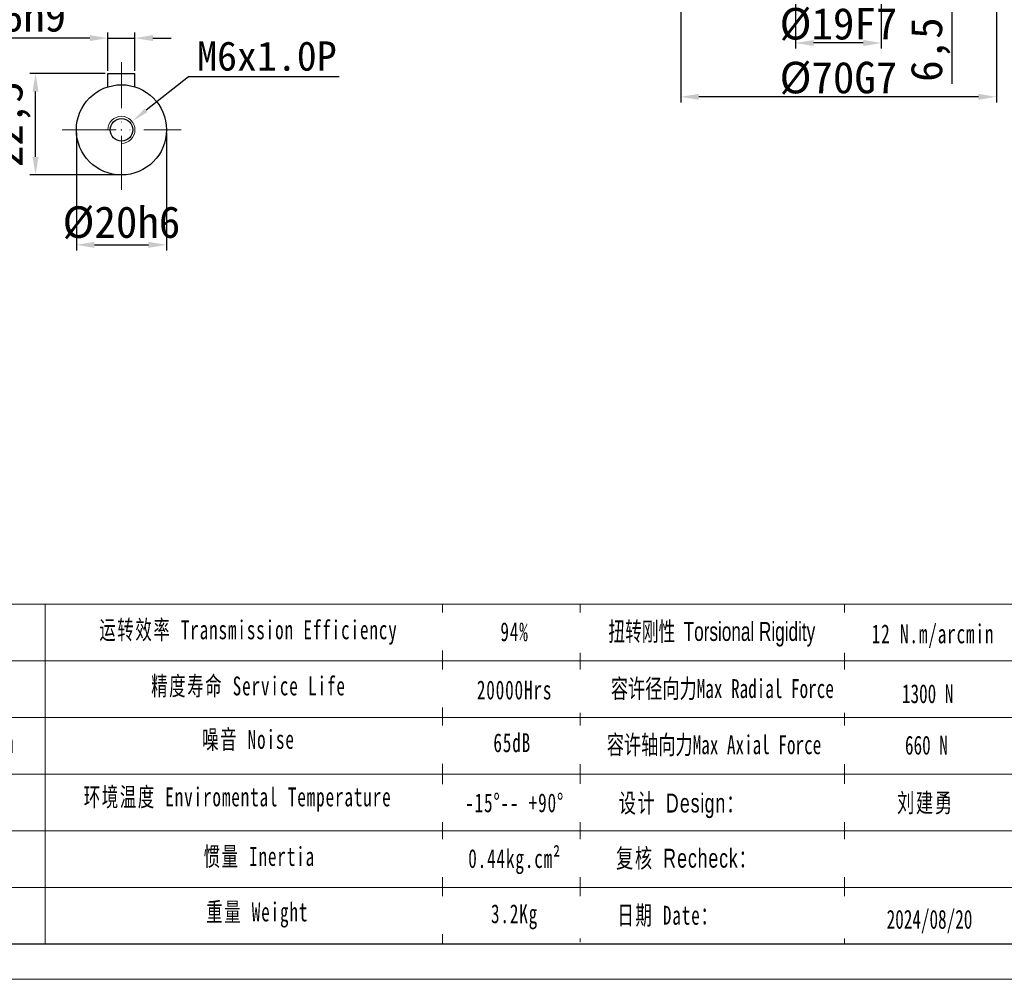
# Model space of a CAD drawing. Header units: millimetres. Extents: x 7426 to 8085, y -867 to -401.
# Tile 2 of 7: x 7653 to 7871, y -867 to -654. Entities that reach past the tile are written whole.
import ezdxf

# ---------------------------------------------------------------- set-up
doc = ezdxf.new("R2010")
doc.units = ezdxf.units.MM
doc.header["$PDSIZE"] = -5
doc.linetypes.add('ACAD_ISO10W100', pattern=[18, 12, -3, 0, -3])
doc.layers.get('0').update_dxf_attribs({"lineweight": 18})
doc.layers.get('Defpoints').update_dxf_attribs({"lineweight": 18})
for name, color, linetype, lineweight in [('SLD-0', 7, 'Continuous', 18), ('中心线层', 7, 'ACAD_ISO10W100', 0), ('图框_外框线', 7, 'Continuous', 18), ('尺寸线层', 3, 'Continuous', 18), ('粗实线', 7, 'Continuous', 40), ('细实线', 7, 'Continuous', 18)]:
    doc.layers.add(name, color=color, linetype=linetype, lineweight=lineweight)
doc.styles.add('工程字', font='txt')
doc.styles.add('标准', font='txt', dxfattribs={"width": 0.667})
doc.dimstyles.new('DIMSTYLE_17', dxfattribs={"dimtxt": 8, "dimasz": 12, "dimexe": 0.18, "dimexo": 0.0625, "dimgap": 0.09, "dimtad": 1, "dimtih": 1, "dimtoh": 1, "dimdec": 3, "dimdsep": 46, "dimtxsty": 'Standard', "dimblk": '_CAXARROW', "dimcen": 0.09, "dimdle": 24, "dimadec": 0, "dimazin": 0, "dimtfac": 0.7, "dimtdec": 3, "dimtofl": 0, "dimtmove": 0, "dimatfit": 3, "dimfxl": 1, "dimtolj": 1, "dimarcsym": 0})
doc.dimstyles.new('ISO-25', dxfattribs={"dimtxt": 7, "dimasz": 4, "dimexe": 1.25, "dimexo": 0.625, "dimtad": 1, "dimtxsty": '工程字', "dimcen": 2, "dimdle": 8, "dimadec": 0, "dimazin": 0, "dimtfac": 1, "dimtmove": 0, "dimatfit": 3, "dimfxl": 1, "dimarcsym": 0})

# ---------------------------------------------------------------- blocks, each defined once
blk = doc.blocks.new('*D83')
at = {"layer": 'Defpoints', "color": 0}
for p in [(7665.7, -678.38), (7685.7, -678.38), (7685.7, -703.88)]:
    blk.add_point(p, dxfattribs=at)
at = {"layer": '尺寸线层', "color": 0, "lineweight": -2}
for p, q in [((7665.7, -679.01), (7665.7, -705.13)), ((7685.7, -679.01), (7685.7, -705.13)), ((7669.7, -703.88), (7681.7, -703.88))]:
    blk.add_line(p, q, dxfattribs=at)
at = {"layer": '尺寸线层', "color": 0}
for points in [[(7669.7, -703.21), (7669.7, -704.55), (7665.7, -703.88)], [(7681.7, -704.55), (7681.7, -703.21), (7685.7, -703.88)]]:
    blk.add_solid(points, dxfattribs=at)
at = {"layer": '尺寸线层', "color": 0, "insert": (7675.7, -698.98), "char_height": 7, "attachment_point": 5, "style": '工程字'}
blk.add_mtext('%%C20h6', dxfattribs=at)
blk = doc.blocks.new('*D84')
at = {"layer": 'Defpoints', "color": 0}
for p in [(7656.66, -665.88), (7672.7, -665.88), (7675.7, -688.38)]:
    blk.add_point(p, dxfattribs=at)
at = {"layer": '尺寸线层', "color": 0, "lineweight": -2}
for p, q in [((7672.08, -665.88), (7655.41, -665.88)), ((7656.66, -684.38), (7656.66, -669.88)), ((7675.08, -688.38), (7655.41, -688.38))]:
    blk.add_line(p, q, dxfattribs=at)
at = {"layer": '尺寸线层', "color": 0}
for points in [[(7657.32, -669.88), (7655.99, -669.88), (7656.66, -665.88)], [(7655.99, -684.38), (7657.32, -684.38), (7656.66, -688.38)]]:
    blk.add_solid(points, dxfattribs=at)
at = {"layer": '尺寸线层', "color": 0, "insert": (7651.17, -677.13), "char_height": 7, "attachment_point": 5, "rotation": 90, "style": '工程字'}
blk.add_mtext('22,5', dxfattribs=at)
blk = doc.blocks.new('*D85')
at = {"layer": 'Defpoints', "color": 0}
for p in [(7678.7, -658.04), (7672.7, -665.88), (7678.7, -665.88)]:
    blk.add_point(p, dxfattribs=at)
at = {"layer": '尺寸线层', "color": 0, "lineweight": -2}
for p, q in [((7672.7, -665.26), (7672.7, -656.79)), ((7678.7, -665.26), (7678.7, -656.79)), ((7668.7, -658.04), (7647.9, -658.04)), ((7672.7, -658.04), (7678.7, -658.04)), ((7682.7, -658.04), (7686.7, -658.04))]:
    blk.add_line(p, q, dxfattribs=at)
at = {"layer": '尺寸线层', "color": 0}
for points in [[(7668.7, -658.7), (7668.7, -657.37), (7672.7, -658.04)], [(7682.7, -657.37), (7682.7, -658.7), (7678.7, -658.04)]]:
    blk.add_solid(points, dxfattribs=at)
at = {"layer": '尺寸线层', "color": 0, "insert": (7656.3, -653.14), "char_height": 7, "attachment_point": 5, "style": '工程字'}
blk.add_mtext('6h9', dxfattribs=at)
blk = doc.blocks.new('_CAXARROW')
blk.add_hatch(color=0).paths.add_polyline_path([(0, 0), (-1, 0.125), (-1, -0.125)], flags=0)
blk = doc.blocks.new('*D86')
at = {"layer": 'Defpoints', "color": 0}
for p in [(7678.05, -676.52), (7673.35, -680.24)]:
    blk.add_point(p, dxfattribs=at)
at = {"layer": '尺寸线层', "color": 0, "linetype": 'ByBlock', "lineweight": -2}
for p, q in [((7690.61, -666.61), (7681.19, -674.04)), ((7724.01, -666.61), (7690.61, -666.61)), ((7675.61, -678.38), (7675.79, -678.38)), ((7675.7, -678.47), (7675.7, -678.29))]:
    blk.add_line(p, q, dxfattribs=at)
at = {"layer": '尺寸线层', "color": 0, "lineweight": -2, "xscale": 4, "yscale": 4, "zscale": 4, "rotation": 218.3101523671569}
blk.add_blockref('_CAXARROW', (7678.05, -676.52), dxfattribs=at)
at = {"layer": '尺寸线层', "color": 0, "insert": (7707.96, -662.06), "char_height": 6.5, "attachment_point": 5, "style": '工程字'}
blk.add_mtext('\\A1;\\A1;M6x1.0P', dxfattribs=at)
blk = doc.blocks.new('_FILLED')
at = {"linetype": 'ByBlock'}
blk.add_hatch(color=0, dxfattribs=at).paths.add_polyline_path([(0, 0), (-1, 0.133), (-1, -0.133)], flags=0)
blk = doc.blocks.new('*D100')
at = {"layer": 'Defpoints', "color": 0}
for p in [(7799.73, -645.01), (7869.73, -644.51), (7799.73, -671.06)]:
    blk.add_point(p, dxfattribs=at)
at = {"layer": '尺寸线层', "color": 0, "lineweight": -2}
for p, q in [((7799.73, -645.63), (7799.73, -672.31)), ((7869.73, -645.13), (7869.73, -672.31)), ((7865.73, -671.06), (7803.73, -671.06))]:
    blk.add_line(p, q, dxfattribs=at)
at = {"layer": '尺寸线层', "color": 0}
for points in [[(7803.73, -670.4), (7803.73, -671.73), (7799.73, -671.06)], [(7865.73, -671.73), (7865.73, -670.4), (7869.73, -671.06)]]:
    blk.add_solid(points, dxfattribs=at)
at = {"layer": '尺寸线层', "color": 0, "insert": (7834.71, -666.94), "char_height": 7, "attachment_point": 5, "style": '工程字'}
blk.add_mtext('%%C70G7', dxfattribs=at)
blk = doc.blocks.new('*D101')
at = {"layer": 'Defpoints', "color": 0}
for p in [(7825.21, -633.01), (7844.21, -633.51), (7825.21, -659.12)]:
    blk.add_point(p, dxfattribs=at)
at = {"layer": '尺寸线层', "color": 0, "lineweight": -2}
for p, q in [((7825.21, -633.63), (7825.21, -660.37)), ((7844.21, -634.13), (7844.21, -660.37)), ((7840.21, -659.12), (7829.21, -659.12))]:
    blk.add_line(p, q, dxfattribs=at)
at = {"layer": '尺寸线层', "color": 0}
for points in [[(7829.21, -658.46), (7829.21, -659.79), (7825.21, -659.12)], [(7840.21, -659.79), (7840.21, -658.46), (7844.21, -659.12)]]:
    blk.add_solid(points, dxfattribs=at)
at = {"layer": '尺寸线层', "color": 0, "insert": (7834.71, -655), "char_height": 7, "attachment_point": 5, "style": '工程字'}
blk.add_mtext('%%C19F7', dxfattribs=at)
blk = doc.blocks.new('*D103')
at = {"layer": 'Defpoints', "color": 0}
for p in [(7856.49, -638.51), (7859.83, -645.01), (7869.77, -645.01)]:
    blk.add_point(p, dxfattribs=at)
at = {"layer": '尺寸线层', "color": 0, "lineweight": -2}
for p, q in [((7859.83, -634.51), (7859.83, -630.51)), ((7857.11, -638.51), (7861.08, -638.51)), ((7859.83, -638.51), (7859.83, -645.01)), ((7869.15, -645.01), (7858.58, -645.01)), ((7859.83, -649.01), (7859.83, -668.18))]:
    blk.add_line(p, q, dxfattribs=at)
at = {"layer": '尺寸线层', "color": 0}
for points in [[(7859.17, -634.51), (7860.5, -634.51), (7859.83, -638.51)], [(7860.5, -649.01), (7859.17, -649.01), (7859.83, -645.01)]]:
    blk.add_solid(points, dxfattribs=at)
at = {"layer": '尺寸线层', "color": 0, "insert": (7855.12, -660.59), "char_height": 7, "attachment_point": 5, "rotation": 90, "style": '工程字'}
blk.add_mtext('6,5', dxfattribs=at)

msp = doc.modelspace()

# ---------------------------------------------------------------- linework, layer by layer
at = {"layer": 'SLD-0'}
for p, q in [((7658.7551, -783.5364), (7658.7551, -858.8481)), ((7746.931, -783.5364), (7746.931, -858.8567))]:
    msp.add_line(p, q, dxfattribs=at)
at = {"layer": '中心线层', "color": 0}
for p, q in [((7675.7007, -691.6996), (7675.7007, -663.3835)), ((7662.5438, -678.3835), (7688.9361, -678.3835))]:
    msp.add_line(p, q, dxfattribs=at)
at = {"layer": '图框_外框线'}
for p, q in [((7484.0994, -783.5364), (8077.0868, -783.5364)), ((7777.4081, -783.5364), (7777.4081, -858.4389)), ((7836.0782, -783.5364), (7836.0782, -858.8567)), ((7540.9265, -796.1036), (7874.1976, -796.1036)), ((7484.0994, -808.6708), (8077.0868, -808.6708)), ((7540.9265, -821.2381), (8077.0868, -821.2381)), ((7540.9265, -833.8053), (8077.0868, -833.8053)), ((7540.9265, -846.3725), (8077.0868, -846.3725))]:
    msp.add_line(p, q, dxfattribs=at)
at = {"layer": '图框_外框线', "color": 3}
msp.add_lwpolyline([(7425.8823, -866.7025), (8084.9326, -866.7025), (8084.9326, -400.6599), (7425.8823, -400.6599)], close=True, dxfattribs=at)
at = {"layer": '图框_外框线', "color": 3, "lineweight": 25}
msp.add_lwpolyline([(7465.1115, -858.8567), (8077.0868, -858.8567), (8077.0868, -408.5057), (7465.1115, -408.5057)], close=True, dxfattribs=at)
at = {"layer": '粗实线', "lineweight": 30}
for p, q in [((7672.7007, -665.8835), (7678.7007, -665.8835)), ((7672.7007, -668.8441), (7672.7007, -665.8835)), ((7678.7007, -668.8441), (7678.7007, -665.8835))]:
    msp.add_line(p, q, dxfattribs=at)
for radius in [10, 2.5]:
    msp.add_circle((7675.7007, -678.3835), radius, dxfattribs=at)
at = {"layer": '细实线', "color": 0}
msp.add_arc((7675.7007, -678.3835), 3, 270, 180, dxfattribs=at)

# ---------------------------------------------------------------- texts
at = {"layer": 'SLD-0', "color": 1, "attachment_point": 2, "line_spacing_factor": 1.15057, "style": '标准'}
for s, insert, char_height, width in [('\\T1.1;运转效率 Transmission Efficiency', (7703.8761, -787.1208), 4.189074, 71.187257), ('\\T1.1;94%', (7762.8794, -787.5486), 4.18907, 53.572749), ('\\T1.1;精度寿命 Service Life', (7703.8761, -799.5705), 4.189074, 55.876936), ('{\\T1.1;115-150N·m}', (7640.2255, -800.2828), 4.189074, 34.696529), ('\\T1.1;20000Hrs', (7762.8794, -800.4597), 4.189074, 53.572749), ('{\\T1.1;345-450N·m}', (7640.3742, -812.3157), 4.189074, 41.662251), ('\\T1.1;噪音 Noise', (7703.8761, -811.4203), 4.189074, 36.964183), ('\\T1.1;65dB', (7762.3636, -812.1529), 4.18907, 27.642962), ('{\\T1.1;环境温度 Enviromental Temperature}', (7701.4745, -824.17), 4.189074, 186.205241), ('\\T1.1;-15%%D-- +90%%D', (7762.8794, -825.4747), 4.189074, 35.93504), ('\\T1.1;惯量 Inertia', (7706.2777, -837.3698), 4.189074, 37.845152), ('{\\T1.1;0.44kg.cm²}', (7762.8794, -837.8255), 4.189074, 28.332561), ('\\T1.1;重量 Weight', (7705.8274, -849.6695), 4.189074, 32.573425), ('\\T1.1;3.2Kg', (7762.8794, -850.0755), 4.189074, 28.028483)]:
    msp.add_mtext(s, dxfattribs=dict(at, insert=insert, char_height=char_height, width=width))

# ---------------------------------------------------------------- dimensions: what is measured, and where the dimension line sits
at = {"layer": '尺寸线层'}
dim = msp.add_linear_dim(base=(7859.8317, -645.0083), p1=(7856.4879, -638.5083), p2=(7869.7746, -645.0083), angle=270, dimstyle='ISO-25', override={"dimtxsty": '工程字'}, dxfattribs=at)
dim.commit()
dim.dimension.update_dxf_attribs({"geometry": '*D103', "text_midpoint": (7859.8317, -660.5942), "dimtype": 160})
for base, p1, p2, text, override, picture, middle in [((7825.2072, -659.1225), (7844.2072, -633.5083), (7825.2072, -633.0083), '%%C<>F7', {"dimtxsty": '工程字'}, '*D101', (7834.7072, -659.1225)), ((7799.7272, -671.0619), (7869.7272, -644.5083), (7799.7272, -645.0083), '%%C<>G7', {"dimtxsty": '工程字'}, '*D100', (7834.7072, -671.0619)), ((7678.7007, -658.037), (7672.7007, -665.8835), (7678.7007, -665.8835), '<>h9', {"dimgap": 1.4, "dimtxsty": '工程字'}, '*D85', (7656.3007, -658.037)), ((7685.7007, -703.8805), (7665.7007, -678.3835), (7685.7007, -678.3835), '%%C<>h6', {"dimgap": 1.4, "dimtxsty": '工程字'}, '*D83', (7675.7007, -703.8805))]:
    dim = msp.add_linear_dim(base=base, p1=p1, p2=p2, text=text, dimstyle='ISO-25', override=override, dxfattribs=at)
    dim.commit()
    dim.dimension.update_dxf_attribs({"geometry": picture, "text_midpoint": middle, "dimtype": 160})
at = {"layer": '尺寸线层', "linetype": 'ByBlock'}
dim = msp.add_diameter_dim_2p(p1=(7673.3467, -680.2432), p2=(7678.0547, -676.5237), text='\\A1;M6x1.0P', dimstyle='DIMSTYLE_17', override={"dimtxt": 6.5, "dimasz": 4, "dimgap": 1.3, "dimtxsty": '工程字', "dimtol": 0, "dimldrblk": '_FILLED'}, dxfattribs=at)
dim.commit()
dim.dimension.update_dxf_attribs({"geometry": '*D86', "text_midpoint": (7707.9556, -666.6082), "dimtype": 163})
at = {"layer": '尺寸线层'}
dim = msp.add_linear_dim(base=(7656.6558, -665.8835), p1=(7675.7007, -688.3835), p2=(7672.7007, -665.8835), angle=90, dimstyle='ISO-25', override={"dimgap": 1.4, "dimtxsty": '工程字'}, dxfattribs=at)
dim.commit()
dim.dimension.update_dxf_attribs({"geometry": '*D84', "text_midpoint": (7651.1692, -677.1335)})

# ---------------------------------------------------------------- next in the draw order: texts
at = {"layer": 'SLD-0', "color": 1, "char_height": 4.189074, "width": 186.205241, "attachment_point": 2, "style": '标准', "bg_fill": 2}
for s, insert in [('{\\T1.1;12 N.m/arcmin}', (7855.675, -788.0198)), ('{\\f宋体|b0|i0|c134|p2;容许径向力Max Radial Force}', (7808.959, -800.1554)), ('{\\f宋体|b0|i0|c134|p2;容许轴向力Max Axial Force}', (7807.1097, -812.6014)), ('{\\fSimSun|b0|i0|c134|p2;\\T1.1;设计 \\fArial|b0|i0|c0|p34;Design\\fSimSun|b0|i0|c134|p2;：}', (7800.0035, -825.543)), ('{\\fSimSun|b0|i0|c134|p2;\\T1.1;复核 \\fArial|b0|i0|c0|p34;Recheck\\fSimSun|b0|i0|c134|p2;：}', (7801.0649, -837.7664)), ('{\\T1.1;日期 Date：}', (7796.9086, -850.403))]:
    msp.add_mtext(s, dxfattribs=dict(at, insert=insert))

# ---------------------------------------------------------------- next in the draw order: texts
at = {"layer": 'SLD-0', "color": 1, "width": 186.205241, "attachment_point": 2, "style": '标准', "bg_fill": 2}
for s, insert, char_height in [('{\\f宋体|b0|i0|c134|p2;\\W0.65;扭转刚性 \\fArial|b0|i0|c0|p34;Torsional Rigidity}', (7806.6198, -787.497), 4.189074), ('{\\fSimSun|b1|i0|c134|p2;1300 N}', (7854.487, -801.286), 4.189074), ('{\\fSimSun|b1|i0|c134|p2;660 N}', (7854.2112, -812.687), 4.189074), ('{\\fSimSun|b0|i0|c134|p2;\\T1.1;刘建勇 }', (7853.9973, -825.4833), 4.189074), ('2024/08/20', (7854.8993, -851.3049), 4.18907)]:
    msp.add_mtext(s, dxfattribs=dict(at, insert=insert, char_height=char_height))

doc.saveas('drawing.dxf')
